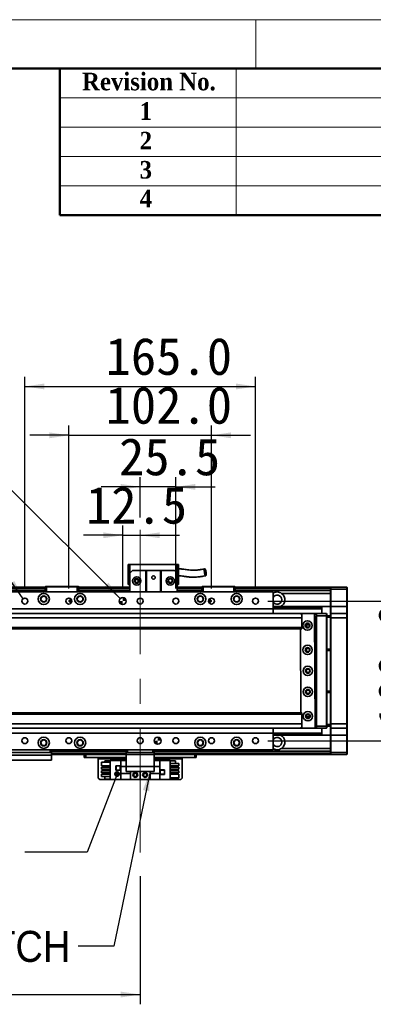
# Model space of a CAD drawing. Header units: millimetres. Extents: x 35 to 2905, y 35 to 2044.
# Tile 9 of 10: x 2001 to 2254, y 1339 to 2044. Entities that reach past the tile are written whole.
import ezdxf

# ---------------------------------------------------------------- set-up
doc = ezdxf.new("R2010")
doc.units = ezdxf.units.MM
doc.header["$LTSCALE"] = 7
doc.linetypes.add('CENTERX2', pattern=[20.32, 12.7, -2.54, 2.54, -2.54])
doc.layers.add('黑色实线', color=7, linetype='Continuous')
doc.styles.add('SLDTEXTSTYLE0', font='Gothic.ttf', dxfattribs={"width": 0.913, "bigfont": 'bigfont'})
doc.styles.add('SLDTEXTSTYLE1', font='Gothic.ttf', dxfattribs={"width": 0.913})
doc.styles.add('SLDTEXTSTYLE2', font='timesbd.ttf', dxfattribs={"width": 0.933})
doc.styles.add('SLDTEXTSTYLE8', font='txt')
doc.dimstyles.new('SLDDIMSTYLE0', dxfattribs={"dimtxt": 26.6, "dimasz": 14, "dimexe": 0, "dimexo": 0.0625, "dimgap": 6.65, "dimtad": 2, "dimdec": 1, "dimrnd": 1e-09, "dimzin": 4, "dimdsep": 46, "dimtxsty": 'SLDTEXTSTYLE8', "dimsah": 1, "dimcen": 0.09, "dimadec": 0, "dimazin": 1, "dimtfac": 1, "dimtdec": 1, "dimtmove": 0, "dimatfit": 0, "dimfxl": 0, "dimfrac": 2, "dimtolj": 1, "dimtzin": 12, "dimarcsym": 0})
doc.dimstyles.new('SLDDIMSTYLE1', dxfattribs={"dimtxt": 26.6, "dimasz": 14, "dimexe": 0, "dimexo": 0.0625, "dimgap": 6.65, "dimtad": 2, "dimdec": 1, "dimrnd": 1e-09, "dimzin": 12, "dimdsep": 46, "dimtxsty": 'SLDTEXTSTYLE8', "dimsah": 1, "dimcen": 0.09, "dimadec": 0, "dimazin": 3, "dimtfac": 1, "dimtdec": 1, "dimtmove": 0, "dimatfit": 0, "dimfxl": 0, "dimfrac": 2, "dimtolj": 1, "dimtzin": 12, "dimarcsym": 0})
doc.dimstyles.new('SLDDIMSTYLE2', dxfattribs={"dimtxt": 0.18, "dimasz": 4.2, "dimexe": 0, "dimexo": 0.0625, "dimgap": 0, "dimtad": 0, "dimtih": 1, "dimtoh": 1, "dimdec": 0, "dimrnd": 1e-09, "dimzin": 0, "dimdsep": 46, "dimtxsty": 'Standard', "dimblk1": 'DOT', "dimblk2": 'DOT', "dimsah": 1, "dimcen": 0.09, "dimadec": 0, "dimazin": 0, "dimtfac": 4.2, "dimtdec": 0, "dimtofl": 0, "dimtmove": 0, "dimatfit": 3, "dimldrblk": 'DOT', "dimfxl": 0, "dimfrac": 2, "dimtolj": 1, "dimtzin": 0, "dimarcsym": 0})
doc.dimstyles.new('SLDDIMSTYLE3', dxfattribs={"dimtxt": 0.18, "dimasz": 14, "dimexe": 0, "dimexo": 0.0625, "dimgap": 0, "dimtad": 0, "dimtih": 1, "dimtoh": 1, "dimdec": 0, "dimrnd": 1e-09, "dimzin": 0, "dimdsep": 46, "dimtxsty": 'Standard', "dimsah": 1, "dimcen": 0.09, "dimadec": 0, "dimazin": 0, "dimtfac": 14, "dimtdec": 0, "dimtofl": 0, "dimtmove": 0, "dimatfit": 3, "dimfxl": 0, "dimfrac": 2, "dimtolj": 1, "dimtzin": 0, "dimarcsym": 0})
doc.dimstyles.new('SLDDIMSTYLE4', dxfattribs={"dimtxt": 26.6, "dimasz": 14, "dimexe": 0, "dimexo": 0.0625, "dimgap": 6.65, "dimtad": 2, "dimdec": 1, "dimrnd": 1e-09, "dimzin": 4, "dimdsep": 46, "dimtxsty": 'SLDTEXTSTYLE8', "dimsah": 1, "dimcen": 0.09, "dimadec": 0, "dimazin": 1, "dimtfac": 1, "dimtdec": 1, "dimtofl": 0, "dimtmove": 0, "dimatfit": 3, "dimfxl": 0, "dimfrac": 2, "dimtolj": 1, "dimtzin": 12, "dimarcsym": 0})
doc.dimstyles.new('SLDDIMSTYLE5', dxfattribs={"dimtxt": 26.6, "dimasz": 14, "dimexe": 0, "dimexo": 0.0625, "dimgap": 6.65, "dimtad": 0, "dimtih": 1, "dimtoh": 1, "dimdec": 1, "dimrnd": 1e-09, "dimzin": 4, "dimdsep": 46, "dimtxsty": 'SLDTEXTSTYLE8', "dimsah": 1, "dimcen": 0, "dimadec": 0, "dimazin": 1, "dimtfac": 1, "dimtdec": 1, "dimtofl": 0, "dimtmove": 0, "dimatfit": 3, "dimfxl": 0, "dimfrac": 2, "dimtolj": 1, "dimtzin": 12, "dimarcsym": 0})
doc.dimstyles.new('SLDDIMSTYLE6', dxfattribs={"dimtxt": 26.6, "dimasz": 14, "dimexe": 0, "dimexo": 0.0625, "dimgap": 6.65, "dimtad": 0, "dimtih": 1, "dimtoh": 1, "dimdec": 1, "dimrnd": 1e-09, "dimzin": 12, "dimdsep": 46, "dimtxsty": 'SLDTEXTSTYLE8', "dimsah": 1, "dimcen": 0, "dimadec": 0, "dimazin": 3, "dimtfac": 1, "dimtdec": 1, "dimtofl": 0, "dimtmove": 0, "dimatfit": 3, "dimfxl": 0, "dimfrac": 2, "dimtolj": 1, "dimtzin": 12, "dimarcsym": 0})

# ---------------------------------------------------------------- blocks, each defined once
blk = doc.blocks.new('_D_11')
at = {"layer": '黑色实线'}
for p, q in [((2292.5, 1627.62), (2292.5, 1655.62)), ((2178.77, 1627.62), (2299.5, 1627.62)), ((2292.5, 1627.62), (2292.5, 1527.62)), ((2178.77, 1527.62), (2299.5, 1527.62)), ((2292.5, 1527.62), (2292.5, 1499.62))]:
    blk.add_line(p, q, dxfattribs=at)
for points in [[(2292.5, 1627.62), (2294.6, 1641.62), (2290.4, 1641.62)], [(2292.5, 1527.62), (2290.4, 1513.62), (2294.6, 1513.62)]]:
    blk.add_solid(points, dxfattribs=at)
at = {"layer": '黑色实线', "insert": (2257.59, 1536.02), "char_height": 26.6, "attachment_point": 1, "rotation": 90, "style": 'SLDTEXTSTYLE8'}
blk.add_mtext('100.0', dxfattribs=at)
blk = doc.blocks.new('_D_12')
at = {"layer": '黑色实线'}
for p, q in [((2074.88, 1636.51), (2074.88, 1681.74)), ((2074.88, 1674.74), (2046.88, 1674.74)), ((2074.88, 1674.74), (2087.38, 1674.74)), ((2087.38, 1674.74), (2115.38, 1674.74))]:
    blk.add_line(p, q, dxfattribs=at)
for points in [[(2074.88, 1674.74), (2060.88, 1676.84), (2060.88, 1672.64)], [(2087.38, 1674.74), (2101.38, 1672.64), (2101.38, 1676.84)]]:
    blk.add_solid(points, dxfattribs=at)
at = {"layer": '黑色实线', "insert": (2048.59, 1709.65), "char_height": 26.6, "attachment_point": 1, "style": 'SLDTEXTSTYLE8'}
blk.add_mtext('12.5', dxfattribs=at)
blk = doc.blocks.new('_D_13')
at = {"layer": '黑色实线'}
for p, q in [((2087.38, 1687.46), (2087.38, 1716.4)), ((2112.88, 1636.51), (2112.88, 1716.4)), ((2087.38, 1709.4), (2059.38, 1709.4)), ((2112.88, 1709.4), (2087.38, 1709.4)), ((2112.88, 1709.4), (2140.88, 1709.4))]:
    blk.add_line(p, q, dxfattribs=at)
for points in [[(2087.38, 1709.4), (2073.38, 1711.5), (2073.38, 1707.3)], [(2112.88, 1709.4), (2126.88, 1707.3), (2126.88, 1711.5)]]:
    blk.add_solid(points, dxfattribs=at)
at = {"layer": '黑色实线', "insert": (2072.23, 1744.31), "char_height": 26.6, "attachment_point": 1, "style": 'SLDTEXTSTYLE8'}
blk.add_mtext('25.5', dxfattribs=at)
blk = doc.blocks.new('_D_14')
at = {"layer": '黑色实线'}
for p, q in [((2036.38, 1636.51), (2036.38, 1753.33)), ((2138.38, 1636.51), (2138.38, 1753.33)), ((2036.38, 1746.33), (2008.38, 1746.33)), ((2036.38, 1746.33), (2138.38, 1746.33)), ((2138.38, 1746.33), (2166.38, 1746.33))]:
    blk.add_line(p, q, dxfattribs=at)
for points in [[(2036.38, 1746.33), (2022.38, 1748.43), (2022.38, 1744.23)], [(2138.38, 1746.33), (2152.38, 1744.23), (2152.38, 1748.43)]]:
    blk.add_solid(points, dxfattribs=at)
at = {"layer": '黑色实线', "insert": (2062.62, 1781.23), "char_height": 26.6, "attachment_point": 1, "style": 'SLDTEXTSTYLE8'}
blk.add_mtext('102.0', dxfattribs=at)
blk = doc.blocks.new('_D_15')
at = {"layer": '黑色实线'}
for p, q in [((2004.88, 1636.51), (2004.88, 1788.32)), ((2169.88, 1636.51), (2169.88, 1788.32)), ((2004.88, 1781.32), (2169.88, 1781.32))]:
    blk.add_line(p, q, dxfattribs=at)
for points in [[(2004.88, 1781.32), (2018.88, 1779.22), (2018.88, 1783.42)], [(2169.88, 1781.32), (2155.88, 1783.42), (2155.88, 1779.22)]]:
    blk.add_solid(points, dxfattribs=at)
at = {"layer": '黑色实线', "insert": (2062.62, 1816.22), "char_height": 26.6, "attachment_point": 1, "style": 'SLDTEXTSTYLE8'}
blk.add_mtext('165.0', dxfattribs=at)
blk = doc.blocks.new('SW_SYMBOL_HOLE_DEPTH')
at = {"layer": '黑色实线', "color": 0}
for p, q in [((0, 6125), (5600, 6125)), ((2800, 6125), (2800, 525)), ((700, 3885), (2800, 525)), ((4900, 3885), (2800, 525))]:
    blk.add_line(p, q, dxfattribs=at)
blk = doc.blocks.new('_D_18')
at = {"layer": '黑色实线'}
for p, q in [((1992.89, 1709.4), (1964.89, 1709.4)), ((2073.11, 1629.39), (1992.89, 1709.4))]:
    blk.add_line(p, q, dxfattribs=at)
blk.add_solid([(2073.11, 1629.39), (2064.68, 1640.76), (2061.71, 1637.79)], dxfattribs=at)
at = {"layer": '黑色实线', "xscale": 0.004985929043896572, "yscale": 0.004985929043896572, "zscale": 0.004985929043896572}
blk.add_blockref('SW_SYMBOL_HOLE_DEPTH', (1879.62, 1691.68), dxfattribs=at)
at = {"layer": '黑色实线', "char_height": 26.6, "attachment_point": 1, "style": 'SLDTEXTSTYLE8'}
for s, insert in [('2×', (1704.12, 1722.69)), ('%%c', (1747.64, 1722.43)), ('5.0', (1788.74, 1722.69)), ('H7', (1835.07, 1722.69)), ('7.0', (1918.56, 1722.69))]:
    blk.add_mtext(s, dxfattribs=dict(at, insert=insert))
blk = doc.blocks.new('_D_19')
at = {"layer": '黑色实线'}
for p, q in [((347.38, 1462.99), (347.38, 1338.82)), ((2087.38, 1430.62), (2087.38, 1338.82)), ((347.38, 1345.82), (2087.38, 1345.82))]:
    blk.add_line(p, q, dxfattribs=at)
for points in [[(347.38, 1345.82), (361.38, 1343.72), (361.38, 1347.92)], [(2087.38, 1345.82), (2073.38, 1347.92), (2073.38, 1343.72)]]:
    blk.add_solid(points, dxfattribs=at)
at = {"layer": '黑色实线', "insert": (1167.49, 1380.72), "char_height": 26.6, "attachment_point": 1, "style": 'SLDTEXTSTYLE8'}
blk.add_mtext('1740.0', dxfattribs=at)
blk = doc.blocks.new('_D_20')
at = {"layer": '黑色实线'}
for p, q in [((1971.73, 1674.74), (1943.73, 1674.74)), ((2003.67, 1629.34), (1971.73, 1674.74))]:
    blk.add_line(p, q, dxfattribs=at)
blk.add_solid([(2003.67, 1629.34), (1997.33, 1642), (1993.9, 1639.58)], dxfattribs=at)
at = {"layer": '黑色实线', "xscale": 0.004985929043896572, "yscale": 0.004985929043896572, "zscale": 0.004985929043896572}
blk.add_blockref('SW_SYMBOL_HOLE_DEPTH', (1839.25, 1657.13), dxfattribs=at)
at = {"layer": '黑色实线', "char_height": 26.6, "attachment_point": 1, "style": 'SLDTEXTSTYLE8'}
for s, insert in [('10×M5', (1725.28, 1688.14)), ('10.0', (1878.19, 1688.14))]:
    blk.add_mtext(s, dxfattribs=dict(at, insert=insert))
blk = doc.blocks.new('_DOT')
at = {"color": 0, "linetype": 'ByBlock', "lineweight": -2}
blk.add_line((-0.5, 0), (-1, 0), dxfattribs=at)
at = {"color": 0, "linetype": 'ByBlock', "const_width": 0.5}
blk.add_lwpolyline([(-0.25, 0, 1), (0.25, 0, 1)], format="xyb", close=True, dxfattribs=at)
blk = doc.blocks.new('SW_NOTE_6')
at = {"layer": '黑色实线', "color": 0, "char_height": 22.225, "attachment_point": 2}
for s, insert, style in [('光电负限位', (-170.26, 40.18), 'SLDTEXTSTYLE0'), ('NEGATIVE LIMIT SWITCH', (-170.06, 10.96), 'SLDTEXTSTYLE1')]:
    blk.add_mtext(s, dxfattribs=dict(at, insert=insert, style=style))
blk = doc.blocks.new('SW_DOWELSYMBOL_2')
at = {"linetype": 'Continuous', "lineweight": 18}
h = blk.add_hatch(color=0, dxfattribs=at)
edge = h.paths.add_edge_path(flags=0)
edge.add_arc((0, 0), 2.5, 180, 270)
edge.add_line((0, -2.5), (0, 0))
edge.add_line((0, 0), (-2.5, 0))
h = blk.add_hatch(color=0, dxfattribs=at)
edge = h.paths.add_edge_path(flags=0)
edge.add_arc((0, 0), 2.5, 0, 90)
edge.add_line((0, 2.5), (0, 0))
edge.add_line((0, 0), (2.5, 0))
at = {"layer": '黑色实线', "color": 0}
blk.add_circle((0, 0), 2.5, dxfattribs=at)
blk = doc.blocks.new('SW_DOWELSYMBOL_3')
at = {"linetype": 'Continuous', "lineweight": 18}
h = blk.add_hatch(color=0, dxfattribs=at)
edge = h.paths.add_edge_path(flags=0)
edge.add_arc((0, 0), 2.5, 180, 270)
edge.add_line((0, -2.5), (0, 0))
edge.add_line((0, 0), (-2.5, 0))
h = blk.add_hatch(color=0, dxfattribs=at)
edge = h.paths.add_edge_path(flags=0)
edge.add_arc((0, 0), 2.5, 0, 90)
edge.add_line((0, 2.5), (0, 0))
edge.add_line((0, 0), (2.5, 0))
at = {"layer": '黑色实线', "color": 0}
blk.add_circle((0, 0), 2.5, dxfattribs=at)

msp = doc.modelspace()

# ---------------------------------------------------------------- linework, layer by layer
at = {"color": 7, "linetype": 'Continuous', "lineweight": 18}
for p, q in [((2905, 2044), (35, 2044)), ((2170, 2044), (2170, 2009)), ((70, 2009), (2870, 2009)), ((2156, 2009), (2156, 1904)), ((2030, 1988), (2870, 1988)), ((2030, 1967), (2870, 1967)), ((2030, 1946), (2870, 1946)), ((2030, 1925), (2870, 1925))]:
    msp.add_line(p, q, dxfattribs=at)
at = {"color": 7, "linetype": 'Continuous', "lineweight": 50}
for p, q in [((2870, 2009), (70, 2009)), ((2030, 2009), (2030, 1904)), ((2870, 1904), (2030, 1904))]:
    msp.add_line(p, q, dxfattribs=at)
at = {"color": 7, "linetype": 'Continuous', "lineweight": 35}
for p, q in [((2078.88, 1653.92), (2079.88, 1653.92)), ((2078.88, 1653.92), (2078.88, 1639.52)), ((2079.88, 1647.52), (2079.88, 1653.92)), ((2079.88, 1653.92), (2113.88, 1653.92)), ((2113.88, 1653.92), (2114.88, 1653.92)), ((2113.88, 1653.92), (2113.88, 1647.52)), ((2114.88, 1639.52), (2114.88, 1653.92)), ((2081.88, 1649.52), (2079.88, 1647.52)), ((2079.88, 1647.52), (2079.88, 1634.12)), ((2081.88, 1649.52), (2091.38, 1649.52)), ((2091.38, 1634.12), (2091.38, 1649.52)), ((2091.38, 1649.52), (2091.88, 1649.52)), ((2091.88, 1649.52), (2091.88, 1634.12)), ((2101.88, 1649.52), (2091.88, 1649.52)), ((2101.88, 1634.12), (2101.88, 1649.52)), ((2101.88, 1649.52), (2102.38, 1649.52)), ((2102.38, 1649.52), (2102.38, 1634.12)), ((2102.38, 1649.52), (2111.88, 1649.52)), ((2113.88, 1647.52), (2111.88, 1649.52)), ((2113.88, 1647.52), (2113.88, 1634.12)), ((2019.38, 1637.62), (415.38, 1637.62)), ((415.38, 1637.42), (2019.38, 1637.42)), ((415.38, 1637.22), (2019.38, 1637.22)), ((2019.38, 1637.12), (415.38, 1637.12)), ((2019.38, 1637.82), (2019.68, 1638.12)), ((2019.38, 1634.12), (2019.38, 1637.82)), ((2020.38, 1637.82), (2019.38, 1637.82)), ((2019.68, 1638.12), (2020.5, 1638.12)), ((2020.38, 1637.82), (2020.5, 1638.12)), ((2042.38, 1637.82), (2020.38, 1637.82)), ((2020.38, 1637.82), (2020.38, 1634.12)), ((2020.5, 1638.12), (2042.25, 1638.12)), ((2042.38, 1637.82), (2042.25, 1638.12)), ((2042.25, 1638.12), (2043.08, 1638.12)), ((2042.38, 1634.12), (2042.38, 1637.82)), ((2043.38, 1637.82), (2042.38, 1637.82)), ((2043.08, 1638.12), (2043.38, 1637.82)), ((2043.38, 1637.82), (2043.38, 1634.12)), ((2079.88, 1637.62), (2043.38, 1637.62)), ((2043.38, 1637.42), (2079.88, 1637.42)), ((2043.38, 1637.22), (2079.88, 1637.22)), ((2079.88, 1637.12), (2043.38, 1637.12)), ((2078.88, 1639.52), (2079.88, 1639.52)), ((2113.88, 1639.52), (2114.88, 1639.52)), ((2131.38, 1637.62), (2113.88, 1637.62)), ((2113.88, 1637.42), (2131.38, 1637.42)), ((2113.88, 1637.22), (2131.38, 1637.22)), ((2131.38, 1637.12), (2113.88, 1637.12)), ((2131.38, 1637.82), (2131.68, 1638.12)), ((2132.38, 1637.82), (2131.38, 1637.82)), ((2131.38, 1634.12), (2131.38, 1637.82)), ((2131.68, 1638.12), (2132.5, 1638.12)), ((2132.38, 1637.82), (2132.5, 1638.12)), ((2132.38, 1637.82), (2132.38, 1634.12)), ((2154.38, 1637.82), (2132.38, 1637.82)), ((2132.5, 1638.12), (2154.25, 1638.12)), ((2154.25, 1638.12), (2155.08, 1638.12)), ((2154.38, 1637.82), (2154.25, 1638.12)), ((2154.38, 1634.12), (2154.38, 1637.82)), ((2155.38, 1637.82), (2154.38, 1637.82)), ((2155.08, 1638.12), (2155.38, 1637.82)), ((2155.38, 1637.82), (2155.38, 1634.12)), ((2223.38, 1637.62), (2155.38, 1637.62)), ((2223.38, 1637.12), (2155.38, 1637.12)), ((2223.38, 1637.32), (2223.68, 1637.62)), ((2223.38, 1637.62), (2223.38, 1637.32)), ((2223.38, 1636.12), (2223.38, 1637.32)), ((2223.38, 1636.12), (2223.68, 1636.12)), ((2223.38, 1623.62), (2223.38, 1636.12)), ((2223.68, 1637.62), (2223.68, 1636.12)), ((2223.68, 1637.62), (2235.08, 1637.62)), ((2235.08, 1636.12), (2223.68, 1636.12)), ((2223.68, 1636.12), (2223.68, 1623.62)), ((2235.08, 1636.12), (2235.08, 1637.62)), ((2235.08, 1637.62), (2235.38, 1637.32)), ((2235.08, 1636.12), (2235.38, 1636.12)), ((2235.08, 1623.62), (2235.08, 1636.12)), ((2235.38, 1637.32), (2235.38, 1636.12)), ((2235.38, 1636.12), (2235.38, 1623.62)), ((2019.38, 1635.12), (415.38, 1635.12)), ((2182.38, 1634.12), (1992.38, 1634.12)), ((2079.88, 1635.12), (2043.38, 1635.12)), ((2131.38, 1635.12), (2113.88, 1635.12)), ((2223.38, 1635.12), (2155.38, 1635.12)), ((2182.38, 1634.12), (2182.38, 1622.12)), ((2223.38, 1633.12), (2188.55, 1633.12)), ((2182.38, 1622.12), (1992.38, 1622.12)), ((2182.38, 1624.01), (2183.1, 1623.62)), ((2182.38, 1623.62), (2217.38, 1623.62)), ((2182.38, 1623.32), (2217.38, 1623.32)), ((2182.38, 1622.43), (2217.38, 1622.43)), ((2182.38, 1622.13), (2217.38, 1622.13)), ((2182.38, 1622.12), (2182.38, 1618.62)), ((2217.38, 1623.62), (2217.38, 1623.32)), ((2223.38, 1623.62), (2217.38, 1623.62)), ((2217.38, 1623.32), (2217.38, 1622.43)), ((2217.38, 1622.43), (2217.38, 1622.13)), ((2217.38, 1622.13), (2217.38, 1618.62)), ((2223.38, 1623.62), (2223.68, 1623.62)), ((2223.38, 1618.32), (2223.38, 1623.62)), ((2223.68, 1623.62), (2223.68, 1618.62)), ((2223.68, 1623.62), (2235.08, 1623.62)), ((2235.08, 1618.62), (2235.08, 1623.62)), ((2235.08, 1623.62), (2235.38, 1623.62)), ((2235.38, 1623.62), (2235.38, 1618.32)), ((2202.88, 1618.62), (231.88, 1618.62)), ((2202.88, 1615.62), (231.88, 1615.62)), ((2202.48, 1618.6), (2201.99, 1618.09)), ((2201.99, 1618.09), (2201.99, 1617.98)), ((2211.48, 1618.65), (2202.48, 1618.6)), ((2202.88, 1618.62), (2202.88, 1618.6)), ((2202.88, 1617.98), (2202.88, 1615.62)), ((2202.88, 1615.62), (2202.88, 1608.62)), ((2203.18, 1618.62), (2203.16, 1618.6)), ((2203.18, 1618.6), (2203.18, 1618.62)), ((2203.18, 1618.62), (2207.18, 1618.62)), ((2211.99, 1618.15), (2211.48, 1618.65)), ((2211.51, 1618.62), (2213.38, 1618.62)), ((2213.38, 1618.32), (2211.81, 1618.32)), ((2212.42, 1537.15), (2211.99, 1618.15)), ((2212.88, 1616.62), (2211.99, 1616.62)), ((2212.88, 1538.62), (2212.88, 1616.62)), ((2213.38, 1617.12), (2213.38, 1618.62)), ((2213.38, 1618.62), (2220.58, 1618.62)), ((2220.58, 1617.12), (2213.38, 1617.12)), ((2213.38, 1538.12), (2213.38, 1617.12)), ((2220.58, 1617.12), (2220.58, 1618.62)), ((2220.88, 1618.32), (2220.58, 1618.62)), ((2220.88, 1617.12), (2220.58, 1617.12)), ((2220.58, 1538.12), (2220.58, 1617.12)), ((2220.88, 1618.32), (2220.88, 1617.12)), ((2220.88, 1617.12), (2220.88, 1538.12)), ((2220.88, 1617.12), (2223.38, 1617.12)), ((2223.38, 1616.12), (2220.88, 1616.12)), ((2223.68, 1618.62), (2223.38, 1618.32)), ((2223.38, 1615.62), (2223.38, 1618.32)), ((2223.68, 1615.62), (2223.38, 1615.62)), ((2223.38, 1539.62), (2223.38, 1615.62)), ((2223.68, 1618.62), (2223.68, 1615.62)), ((2223.68, 1618.62), (2235.08, 1618.62)), ((2223.68, 1615.62), (2223.68, 1539.62)), ((2235.08, 1615.62), (2223.68, 1615.62)), ((2235.08, 1615.62), (2235.08, 1618.62)), ((2235.08, 1618.62), (2235.38, 1618.32)), ((2235.08, 1539.62), (2235.08, 1615.62)), ((2235.08, 1615.62), (2235.38, 1615.62)), ((2235.38, 1618.32), (2235.38, 1615.62)), ((2235.38, 1615.62), (2235.38, 1539.62)), ((2202.88, 1608.62), (231.88, 1608.62)), ((2202.88, 1608.62), (2202.88, 1607.62)), ((2208.52, 1610.62), (2206.23, 1610.62)), ((2207.38, 1611.72), (2207.67, 1611.7)), ((231.88, 1607.62), (2202.88, 1607.62)), ((2202.04, 1607.62), (2202.36, 1547.62)), ((2207.38, 1594.22), (2207.89, 1594.14)), ((2220.88, 1593.12), (2223.38, 1593.12)), ((2223.38, 1592.12), (2220.88, 1592.12)), ((2220.88, 1563.12), (2223.38, 1563.12)), ((2223.38, 1562.12), (2220.88, 1562.12)), ((2202.88, 1547.62), (231.88, 1547.62)), ((2202.88, 1546.62), (231.88, 1546.62)), ((2202.88, 1547.62), (2202.88, 1546.62)), ((2202.88, 1546.62), (2202.88, 1539.62)), ((2206.23, 1544.62), (2208.52, 1544.62)), ((2202.88, 1539.62), (231.88, 1539.62)), ((2202.88, 1539.62), (2202.88, 1537.26)), ((2212.41, 1538.62), (2212.88, 1538.62)), ((2213.38, 1538.12), (2220.58, 1538.12)), ((2213.38, 1536.62), (2213.38, 1538.12)), ((2220.88, 1538.12), (2220.58, 1538.12)), ((2220.58, 1536.62), (2220.58, 1538.12)), ((2220.88, 1539.12), (2223.38, 1539.12)), ((2220.88, 1538.12), (2220.88, 1536.92)), ((2223.38, 1538.12), (2220.88, 1538.12)), ((2223.68, 1539.62), (2223.38, 1539.62)), ((2223.38, 1536.92), (2223.38, 1539.62)), ((2223.68, 1539.62), (2235.08, 1539.62)), ((2223.68, 1539.62), (2223.68, 1536.62)), ((2235.08, 1539.62), (2235.38, 1539.62)), ((2235.08, 1536.62), (2235.08, 1539.62)), ((2235.38, 1539.62), (2235.38, 1536.92)), ((2202.88, 1536.62), (231.88, 1536.62)), ((2182.38, 1533.12), (1992.38, 1533.12)), ((2182.38, 1536.62), (2182.38, 1533.12)), ((2182.38, 1533.12), (2182.38, 1521.12)), ((2182.38, 1533.11), (2217.38, 1533.11)), ((2182.38, 1532.82), (2217.38, 1532.82)), ((2182.38, 1531.92), (2217.38, 1531.92)), ((2182.38, 1531.63), (2217.38, 1531.63)), ((2182.38, 1531.23), (2183.1, 1531.63)), ((2202.42, 1537.26), (2202.42, 1537.1)), ((2202.42, 1537.1), (2202.92, 1536.6)), ((2202.88, 1536.64), (2202.88, 1536.62)), ((2202.92, 1536.6), (2211.92, 1536.65)), ((2213.38, 1536.62), (2207.4, 1536.62)), ((2211.92, 1536.65), (2212.42, 1537.15)), ((2212.2, 1536.92), (2213.38, 1536.92)), ((2220.58, 1536.62), (2213.38, 1536.62)), ((2217.38, 1536.62), (2217.38, 1533.11)), ((2217.38, 1533.11), (2217.38, 1532.82)), ((2217.38, 1532.82), (2217.38, 1531.92)), ((2217.38, 1531.92), (2217.38, 1531.63)), ((2223.38, 1531.63), (2217.38, 1531.63)), ((2220.88, 1536.92), (2220.58, 1536.62)), ((2223.68, 1536.62), (2223.38, 1536.92)), ((2223.38, 1531.62), (2223.38, 1536.92)), ((2223.68, 1531.62), (2223.38, 1531.62)), ((2223.38, 1519.12), (2223.38, 1531.62)), ((2235.08, 1536.62), (2223.68, 1536.62)), ((2223.68, 1536.62), (2223.68, 1531.62)), ((2223.68, 1531.62), (2235.08, 1531.62)), ((2223.68, 1531.62), (2223.68, 1519.12)), ((2235.08, 1536.62), (2235.38, 1536.92)), ((2235.08, 1531.62), (2235.08, 1536.62)), ((2235.38, 1531.62), (2235.08, 1531.62)), ((2235.08, 1519.12), (2235.08, 1531.62)), ((2235.38, 1536.92), (2235.38, 1531.62)), ((2235.38, 1531.62), (2235.38, 1519.12)), ((1988.88, 1517.29), (2023.88, 1517.29)), ((1989.88, 1519.12), (2022.88, 1519.12)), ((2182.38, 1521.12), (1992.38, 1521.12)), ((2022.88, 1519.12), (2022.88, 1521.12)), ((2023.88, 1519.12), (2022.88, 1519.12)), ((2023.88, 1521.12), (2023.88, 1519.12)), ((2077.38, 1520.13), (2023.88, 1520.13)), ((2023.88, 1519.12), (2023.88, 1517.29)), ((2077.38, 1517.62), (2023.88, 1517.62)), ((2023.88, 1517.29), (2023.88, 1513.62)), ((2047.38, 1515.62), (2047.38, 1517.62)), ((2048.38, 1517.62), (2048.38, 1515.62)), ((2077.38, 1519.12), (2077.38, 1521.12)), ((2078.38, 1519.12), (2077.38, 1519.12)), ((2077.38, 1517.62), (2077.38, 1519.12)), ((2097.38, 1517.62), (2077.38, 1517.62)), ((2077.38, 1517.62), (2077.38, 1509.12)), ((2078.38, 1521.12), (2078.38, 1519.12)), ((2096.38, 1519.12), (2078.38, 1519.12)), ((2096.38, 1519.12), (2096.38, 1521.12)), ((2097.38, 1519.12), (2096.38, 1519.12)), ((2097.38, 1521.12), (2097.38, 1519.12)), ((2223.38, 1520.13), (2097.38, 1520.13)), ((2097.38, 1519.12), (2097.38, 1517.62)), ((2097.38, 1517.62), (2097.38, 1509.12)), ((2223.38, 1517.62), (2097.38, 1517.62)), ((2126.38, 1515.62), (2126.38, 1517.62)), ((2127.38, 1517.62), (2127.38, 1515.62)), ((2223.38, 1522.13), (2188.55, 1522.13)), ((2223.68, 1519.12), (2223.38, 1519.12)), ((2223.38, 1517.92), (2223.38, 1519.12)), ((2223.68, 1517.62), (2223.38, 1517.92)), ((2223.38, 1517.92), (2223.38, 1517.62)), ((2223.68, 1519.12), (2235.08, 1519.12)), ((2223.68, 1519.12), (2223.68, 1517.62)), ((2235.08, 1517.62), (2223.68, 1517.62)), ((2235.38, 1519.12), (2235.08, 1519.12)), ((2235.08, 1517.62), (2235.08, 1519.12)), ((2235.38, 1517.92), (2235.08, 1517.62)), ((2235.38, 1519.12), (2235.38, 1517.92)), ((2023.88, 1513.62), (1988.88, 1513.62)), ((2048.38, 1515.62), (2047.38, 1515.62)), ((2077.38, 1515.62), (2048.38, 1515.62)), ((2057.38, 1515.62), (2057.38, 1514.62)), ((2057.38, 1500.82), (2057.38, 1514.62)), ((2059.68, 1512.18), (2065.88, 1512.18)), ((2059.68, 1509.68), (2059.68, 1512.18)), ((2059.68, 1509.68), (2065.88, 1509.68)), ((2062.08, 1512.18), (2062.08, 1513.12)), ((2062.08, 1513.12), (2065.88, 1513.12)), ((2062.08, 1508.64), (2062.08, 1509.68)), ((2065.88, 1499.82), (2065.88, 1513.42)), ((2065.88, 1513.42), (2073.43, 1513.42)), ((2073.18, 1509.72), (2069.98, 1509.72)), ((2069.98, 1509.72), (2069.98, 1506.52)), ((2073.08, 1509.62), (2070.08, 1509.62)), ((2070.08, 1509.62), (2070.08, 1506.62)), ((2073.08, 1506.62), (2073.08, 1509.62)), ((2073.18, 1506.52), (2073.18, 1509.72)), ((2077.38, 1513.42), (2073.43, 1513.42)), ((2073.43, 1513.42), (2073.43, 1509.12)), ((2077.38, 1509.12), (2073.43, 1509.12)), ((2073.43, 1504.12), (2073.43, 1509.12)), ((2077.38, 1509.12), (2097.38, 1509.12)), ((2077.38, 1505.62), (2077.38, 1509.12)), ((2126.38, 1515.62), (2097.38, 1515.62)), ((2101.33, 1513.42), (2097.38, 1513.42)), ((2101.33, 1509.12), (2097.38, 1509.12)), ((2097.38, 1509.12), (2097.38, 1505.62)), ((2101.33, 1509.12), (2101.33, 1513.42)), ((2108.88, 1513.42), (2101.33, 1513.42)), ((2101.33, 1509.12), (2101.33, 1504.12)), ((2108.88, 1513.42), (2108.88, 1499.82)), ((2112.68, 1513.12), (2108.88, 1513.12)), ((2115.08, 1511.18), (2108.88, 1511.18)), ((2115.08, 1509.68), (2108.88, 1509.68)), ((2112.68, 1513.12), (2112.68, 1511.18)), ((2112.68, 1509.68), (2112.68, 1508.64)), ((2115.08, 1511.18), (2115.08, 1509.68)), ((2117.38, 1514.62), (2117.38, 1515.62)), ((2117.38, 1514.62), (2117.38, 1500.82)), ((2127.38, 1515.62), (2126.38, 1515.62)), ((2059.68, 1507.14), (2059.68, 1508.64)), ((2059.68, 1508.64), (2065.88, 1508.64)), ((2059.68, 1507.14), (2065.88, 1507.14)), ((2059.68, 1506.1), (2065.88, 1506.1)), ((2059.68, 1504.6), (2059.68, 1506.1)), ((2059.68, 1504.6), (2065.88, 1504.6)), ((2059.68, 1502.06), (2059.68, 1503.56)), ((2059.68, 1503.56), (2065.88, 1503.56)), ((2059.68, 1502.06), (2065.88, 1502.06)), ((2062.08, 1506.1), (2062.08, 1507.14)), ((2062.08, 1503.56), (2062.08, 1504.6)), ((2062.08, 1500.12), (2062.08, 1502.06)), ((2069.98, 1506.52), (2073.18, 1506.52)), ((2070.08, 1506.62), (2073.08, 1506.62)), ((2073.43, 1504.12), (2080.38, 1504.12)), ((2073.43, 1504.12), (2073.43, 1499.82)), ((2097.38, 1505.62), (2077.38, 1505.62)), ((2080.38, 1505.62), (2080.38, 1504.12)), ((2080.38, 1499.82), (2080.38, 1504.12)), ((2087.38, 1499.82), (2087.38, 1505.62)), ((2094.38, 1504.12), (2094.38, 1505.62)), ((2094.38, 1504.12), (2101.33, 1504.12)), ((2094.38, 1504.12), (2094.38, 1499.82)), ((2101.33, 1499.82), (2101.33, 1504.12)), ((2104.78, 1506.72), (2101.58, 1506.72)), ((2101.58, 1506.72), (2101.58, 1503.52)), ((2101.58, 1503.52), (2104.78, 1503.52)), ((2101.68, 1506.62), (2101.68, 1503.62)), ((2104.68, 1506.62), (2101.68, 1506.62)), ((2101.68, 1503.62), (2104.68, 1503.62)), ((2104.68, 1503.62), (2104.68, 1506.62)), ((2104.78, 1503.52), (2104.78, 1506.72)), ((2115.08, 1508.64), (2108.88, 1508.64)), ((2115.08, 1507.14), (2108.88, 1507.14)), ((2115.08, 1506.1), (2108.88, 1506.1)), ((2115.08, 1504.6), (2108.88, 1504.6)), ((2115.08, 1503.56), (2108.88, 1503.56)), ((2112.68, 1507.14), (2112.68, 1506.1)), ((2112.68, 1504.6), (2112.68, 1503.56)), ((2115.08, 1508.64), (2115.08, 1507.14)), ((2115.08, 1506.1), (2115.08, 1504.6)), ((2115.08, 1503.56), (2115.08, 1501.06)), ((2057.38, 1500.82), (2058.38, 1499.82)), ((2065.88, 1499.82), (2058.38, 1499.82)), ((2062.08, 1500.12), (2065.88, 1500.12)), ((2065.88, 1499.82), (2073.43, 1499.82)), ((2073.43, 1499.82), (2080.38, 1499.82)), ((2087.38, 1499.82), (2080.38, 1499.82)), ((2087.38, 1499.82), (2094.38, 1499.82)), ((2094.38, 1499.82), (2101.33, 1499.82)), ((2108.88, 1499.82), (2101.33, 1499.82)), ((2115.08, 1501.06), (2108.88, 1501.06)), ((2112.68, 1500.12), (2108.88, 1500.12)), ((2116.38, 1499.82), (2108.88, 1499.82)), ((2112.68, 1501.06), (2112.68, 1500.12)), ((2116.38, 1499.82), (2117.38, 1500.82))]:
    msp.add_line(p, q, dxfattribs=at)
at = {"color": 8, "linetype": 'Continuous', "lineweight": 35}
for p, q in [((2019.38, 1636.62), (415.38, 1636.62)), ((2079.88, 1636.62), (2043.38, 1636.62)), ((2131.38, 1636.62), (2113.88, 1636.62)), ((2223.38, 1636.62), (2155.38, 1636.62)), ((2077.38, 1518.62), (2023.88, 1518.62)), ((2223.38, 1518.62), (2097.38, 1518.62)), ((2057.38, 1514.62), (2077.38, 1514.62)), ((2097.38, 1514.62), (2117.38, 1514.62))]:
    msp.add_line(p, q, dxfattribs=at)
at = {"color": 7, "linetype": 'Continuous', "lineweight": 35, "flags": 128}
msp.add_lwpolyline([(2207.38, 1579.22), (2207.99, 1579.1), (2208.23, 1578.98)], dxfattribs=at)
at = {"color": 7, "linetype": 'Continuous', "lineweight": 35}
for centre, radius in [((2084.88, 1642.02), 3), ((2084.88, 1642.02), 1.7), ((2084.88, 1642.02), 1.6), ((2096.88, 1644.52), 1.25), ((2108.88, 1642.02), 3), ((2108.88, 1642.02), 1.7), ((2108.88, 1642.02), 1.6), ((2004.88, 1627.62), 2.1), ((2018.38, 1629.12), 4), ((2018.38, 1629.12), 2.25), ((2018.38, 1629.12), 2), ((2036.38, 1627.62), 2.1), ((2044.38, 1629.12), 4), ((2044.38, 1629.12), 2.25), ((2044.38, 1629.12), 2), ((2074.88, 1627.62), 2.5), ((2087.38, 1627.62), 2.1), ((2112.88, 1627.62), 2.1), ((2130.38, 1629.12), 4), ((2130.38, 1629.12), 2.25), ((2130.38, 1629.12), 2), ((2138.38, 1627.62), 2.1), ((2156.38, 1629.12), 4), ((2156.38, 1629.12), 2.25), ((2156.38, 1629.12), 2), ((2169.88, 1627.62), 2.1), ((2207.03, 1610.12), 3.36), ((2207.03, 1610.12), 1.7), ((2207.38, 1610.12), 1.25), ((2207.12, 1592.62), 3.36), ((2207.12, 1592.62), 1.7), ((2207.38, 1592.62), 1.25), ((2207.2, 1577.62), 3.36), ((2207.2, 1577.62), 1.7), ((2207.38, 1577.62), 1.25), ((2207.28, 1562.62), 3.36), ((2207.28, 1562.62), 1.7), ((2207.38, 1562.62), 1.6), ((2207.38, 1562.62), 1.25), ((2207.38, 1545.12), 3.36), ((2207.38, 1545.12), 1.7), ((2207.38, 1545.12), 1.6), ((2207.38, 1545.12), 1.25), ((2004.88, 1527.62), 2.1), ((2018.38, 1526.12), 4), ((2018.38, 1526.12), 2.25), ((2018.38, 1526.12), 2), ((2036.38, 1527.62), 2.1), ((2044.38, 1526.12), 4), ((2044.38, 1526.12), 2.25), ((2044.38, 1526.12), 2), ((2087.38, 1527.62), 2.1), ((2099.88, 1527.62), 2.5), ((2112.88, 1527.62), 2.1), ((2130.38, 1526.12), 4), ((2130.38, 1526.12), 2.25), ((2130.38, 1526.12), 2), ((2138.38, 1527.62), 2.1), ((2156.38, 1526.12), 4), ((2156.38, 1526.12), 2.25), ((2156.38, 1526.12), 2), ((2169.88, 1527.62), 2.1), ((2083.88, 1503.12), 1.75), ((2083.88, 1503.12), 1.25), ((2090.88, 1503.12), 1.75), ((2090.88, 1503.12), 1.25)]:
    msp.add_circle(centre, radius, dxfattribs=at)
for centre, radius, start, end in [((2185.38, 1628.62), 3.3, 0, 155.38002), ((2185.38, 1628.62), 5.5, 294.49118, 54.81021), ((2185.38, 1628.62), 3.3, 204.61998, 0), ((2207.38, 1610.12), 1.6, 90, 280.8667), ((2207.38, 1592.62), 1.6, 90, 289.0593), ((2207.38, 1577.62), 1.6, 90, 302.53732), ((2185.38, 1526.62), 5.5, 305.18979, 65.50882), ((2185.38, 1526.62), 3.3, 0, 155.38002), ((2185.38, 1526.62), 3.3, 204.61998, 0)]:
    msp.add_arc(centre, radius, start, end, dxfattribs=at)
for points, knots in [([(2133.62, 1650.67), (2132.58, 1650.51), (2130.76, 1650.22), (2128.38, 1649.85), (2126.57, 1649.7), (2124.98, 1649.68), (2123.21, 1649.76), (2121.36, 1649.98), (2119.46, 1650.26), (2117.94, 1650.49), (2116.52, 1650.62), (2115.58, 1650.67), (2115.02, 1650.65), (2114.88, 1650.64)], [0, 0, 0, 0, 0.172814, 0.301203, 0.394502, 0.462201, 0.5503, 0.670442, 0.754266, 0.853135, 0.912501, 0.977891, 1, 1, 1, 1]), ([(2133.24, 1649.51), (2133.26, 1649.76), (2133.32, 1650.26), (2133.49, 1650.66), (2133.72, 1650.71), (2133.95, 1650.43), (2134.17, 1649.91), (2134.35, 1649.22), (2134.49, 1648.41), (2134.57, 1647.57), (2134.57, 1646.8), (2134.5, 1646.18), (2134.36, 1645.78), (2134.16, 1645.7), (2133.96, 1645.8), (2133.77, 1646.15), (2133.6, 1646.68), (2133.45, 1647.41), (2133.34, 1648.16), (2133.27, 1648.7), (2133.24, 1648.96), (2133.22, 1649.04), (2133.22, 1649.07), (2133.22, 1649.14), (2133.23, 1649.3), (2133.23, 1649.43), (2133.24, 1649.51)], [0, 0, 0, 0, 0.064818, 0.129779, 0.189733, 0.242616, 0.294412, 0.346244, 0.398724, 0.452199, 0.5066, 0.561452, 0.616053, 0.669772, 0.727069, 0.765379, 0.803691, 0.858908, 0.914228, 0.949553, 0.964001, 0.96485, 0.965759, 0.96871, 0.980528, 1, 1, 1, 1]), ([(2084.67, 1640.89), (2084.54, 1640.91), (2084.28, 1640.96), (2083.94, 1641.18), (2083.68, 1641.5), (2083.53, 1641.9), (2083.52, 1642.35), (2083.65, 1642.78), (2083.91, 1643.15), (2084.16, 1643.32), (2084.27, 1643.39)], [0, 0, 0, 0, 0.11539, 0.23129, 0.351783, 0.477023, 0.60654, 0.740259, 0.87839, 1, 1, 1, 1]), ([(2084.88, 1640.87), (2084.88, 1640.87), (2085, 1640.87), (2085.24, 1640.91), (2085.56, 1641.07), (2085.81, 1641.32), (2085.98, 1641.63), (2086.04, 1641.98), (2086, 1642.33), (2085.86, 1642.65), (2085.63, 1642.92), (2085.32, 1643.1), (2084.98, 1643.19), (2084.63, 1643.16), (2084.3, 1643.04), (2084.02, 1642.81), (2083.82, 1642.52), (2083.72, 1642.18), (2083.73, 1641.83), (2083.84, 1641.49), (2084.04, 1641.21), (2084.33, 1640.99), (2084.55, 1640.92), (2084.67, 1640.89)], [0, 0, 0, 0, 0.001707, 0.05162, 0.101543, 0.151443, 0.201358, 0.251279, 0.301194, 0.351113, 0.401014, 0.450929, 0.500859, 0.550763, 0.600676, 0.650603, 0.700509, 0.750428, 0.80034, 0.850249, 0.900158, 0.950074, 1, 1, 1, 1]), ([(2085.49, 1643.39), (2085.62, 1643.3), (2085.89, 1643.12), (2086.15, 1642.7), (2086.25, 1642.22), (2086.19, 1641.75), (2085.98, 1641.35), (2085.65, 1641.05), (2085.34, 1640.92), (2085.14, 1640.9), (2085.09, 1640.89)], [0, 0, 0, 0, 0.140802, 0.288056, 0.430429, 0.567933, 0.700586, 0.828468, 0.951592, 1, 1, 1, 1]), ([(2108.75, 1640.89), (2108.69, 1640.89), (2108.5, 1640.9), (2108.17, 1641.01), (2107.83, 1641.28), (2107.6, 1641.67), (2107.5, 1642.13), (2107.58, 1642.61), (2107.82, 1643.05), (2108.09, 1643.29), (2108.25, 1643.38), (2108.27, 1643.39)], [0, 0, 0, 0, 0.048898, 0.16804, 0.291921, 0.420544, 0.553964, 0.692174, 0.834939, 0.981904, 1, 1, 1, 1]), ([(2109.09, 1640.89), (2109.23, 1640.92), (2109.51, 1640.97), (2109.86, 1641.22), (2110.11, 1641.57), (2110.24, 1641.98), (2110.23, 1642.4), (2110.09, 1642.81), (2109.84, 1643.16), (2109.6, 1643.32), (2109.48, 1643.39)], [0, 0, 0, 0, 0.124845, 0.249844, 0.374882, 0.499873, 0.624854, 0.74984, 0.874828, 1, 1, 1, 1]), ([(2114.88, 1645.64), (2115.25, 1645.65), (2116.13, 1645.69), (2117.51, 1645.51), (2118.92, 1645.31), (2120.2, 1645.12), (2121.3, 1644.97), (2122.25, 1644.87), (2123.5, 1644.76), (2125.33, 1644.68), (2127.93, 1644.78), (2130.92, 1645.2), (2133.06, 1645.55), (2134.19, 1645.73)], [0, 0, 0, 0, 0.056163, 0.135047, 0.209365, 0.275825, 0.332643, 0.378839, 0.421685, 0.522484, 0.656036, 0.818594, 1, 1, 1, 1]), ([(2108.67, 1640.89), (2108.53, 1640.93), (2108.29, 1641), (2108.01, 1641.24), (2107.85, 1641.49), (2107.75, 1641.76), (2107.72, 1641.97), (2107.73, 1642.1), (2107.73, 1642.12), (2107.73, 1642.13), (2107.73, 1642.13), (2107.73, 1642.13), (2107.73, 1642.13), (2107.73, 1642.13)], [0, 0, 0, 0, 0.236866, 0.441705, 0.614232, 0.754505, 0.938077, 0.982967, 0.989785, 0.995203, 0.997552, 0.999768, 1, 1, 1, 1]), ([(2184.03, 1633.95), (2184.03, 1634.1), (2184.03, 1634.39), (2183.96, 1634.75), (2183.75, 1634.98), (2183.41, 1635.08), (2182.98, 1635.11), (2182.46, 1635.12), (2181.91, 1635.11), (2181.41, 1635.09), (2181.04, 1634.99), (2180.82, 1634.78), (2180.73, 1634.48), (2180.73, 1634.22), (2180.73, 1634.09)], [0, 0, 0, 0, 0.079757, 0.166555, 0.25378, 0.331256, 0.410535, 0.497357, 0.588409, 0.67981, 0.768579, 0.849099, 0.925994, 1, 1, 1, 1]), ([(2184.03, 1633.95), (2184.01, 1633.95), (2183.98, 1633.94), (2183.79, 1633.89), (2183.43, 1633.77), (2182.98, 1633.58), (2182.61, 1633.39), (2182.41, 1633.25), (2182.38, 1633.22)], [0, 0, 0, 0, 0.123951, 0.326518, 0.528864, 0.733182, 0.948332, 1, 1, 1, 1]), ([(2188.55, 1633.12), (2188.09, 1633.38), (2187.14, 1633.94), (2185.54, 1634.21), (2184.51, 1634.04), (2184.03, 1633.95)], [0, 0, 0, 0, 0.3356287, 0.6927005, 1, 1, 1, 1]), ([(2037.34, 1626.9), (2037.29, 1626.89), (2037.2, 1626.87), (2037.02, 1626.91), (2036.81, 1627.05), (2036.65, 1627.25), (2036.56, 1627.44), (2036.53, 1627.52), (2036.51, 1627.58), (2036.5, 1627.62), (2036.51, 1627.68), (2036.58, 1627.86), (2036.71, 1628.08), (2036.92, 1628.28), (2037.1, 1628.36), (2037.25, 1628.37), (2037.39, 1628.33), (2037.52, 1628.23), (2037.64, 1628.05), (2037.72, 1627.79), (2037.72, 1627.49), (2037.65, 1627.22), (2037.53, 1627.04), (2037.43, 1626.94), (2037.36, 1626.91), (2037.34, 1626.9)], [0, 0, 0, 0, 0.035645, 0.071061, 0.128144, 0.233761, 0.265088, 0.287786, 0.300461, 0.309212, 0.317995, 0.341201, 0.449442, 0.517859, 0.561776, 0.595685, 0.629803, 0.660458, 0.705329, 0.770649, 0.838511, 0.90632, 0.950689, 0.985045, 1, 1, 1, 1]), ([(2137.31, 1626.96), (2137.26, 1627.01), (2137.15, 1627.13), (2137.05, 1627.4), (2137.03, 1627.73), (2137.11, 1628.04), (2137.24, 1628.23), (2137.37, 1628.33), (2137.51, 1628.37), (2137.66, 1628.36), (2137.85, 1628.27), (2138.04, 1628.08), (2138.16, 1627.89), (2138.22, 1627.74), (2138.25, 1627.67), (2138.25, 1627.6), (2138.23, 1627.51), (2138.14, 1627.32), (2137.99, 1627.09), (2137.77, 1626.93), (2137.6, 1626.87), (2137.45, 1626.88), (2137.36, 1626.93), (2137.31, 1626.96), (2137.31, 1626.96)], [0, 0, 0, 0, 0.047012, 0.1074033, 0.1877484, 0.2687128, 0.3098583, 0.3438254, 0.3779793, 0.4086503, 0.4557579, 0.5367293, 0.6101725, 0.6342233, 0.6585051, 0.6668599, 0.6778829, 0.7205638, 0.8357844, 0.8837531, 0.9322159, 0.963722, 0.9953052, 1, 1, 1, 1]), ([(2182.38, 1522.04), (2182.78, 1521.81), (2183.68, 1521.29), (2185.3, 1521.04), (2187.04, 1521.26), (2188.05, 1521.84), (2188.55, 1522.13)], [0, 0, 0, 0, 0.213473, 0.471521, 0.737443, 1, 1, 1, 1])]:
    msp.add_open_spline(points, degree=3, knots=knots, dxfattribs=at)
at = {"layer": '黑色实线', "linetype": 'CENTERX2', "lineweight": 18}
msp.add_line((2087.38, 1678.57), (2087.38, 1439.51), dxfattribs=at)

# ---------------------------------------------------------------- block references
at = {"layer": '黑色实线'}
for name, p in [('SW_DOWELSYMBOL_2', (2074.88, 1627.62)), ('SW_DOWELSYMBOL_3', (2099.88, 1527.62))]:
    msp.add_blockref(name, p, dxfattribs=at)
at = {"layer": '黑色实线', "color": 7}
msp.add_blockref('SW_NOTE_6', (2043.08, 1380.45), dxfattribs=at)

# ---------------------------------------------------------------- texts
at = {"color": 7, "linetype": 'Continuous', "lineweight": 0, "char_height": 12.6, "attachment_point": 1, "style": 'SLDTEXTSTYLE2'}
for s, insert in [('Revision No.', (2045.74, 2006.01)), ('1', (2086.96, 1984.85)), ('2', (2086.96, 1963.68)), ('3', (2086.96, 1942.82)), ('4', (2086.96, 1922.31))]:
    msp.add_mtext(s, dxfattribs=dict(at, insert=insert))

# ---------------------------------------------------------------- dimensions: what is measured, and where the dimension line sits
at = {"layer": '黑色实线'}
for base, p1, p2, dimstyle, picture, middle in [((2169.88, 1781.32), (2004.88, 1627.62), (2169.88, 1627.62), 'SLDDIMSTYLE4', '_D_15', (2105, 1781.32)), ((2138.38, 1746.33), (2036.38, 1627.62), (2138.38, 1627.62), 'SLDDIMSTYLE0', '_D_14', (2105, 1746.33)), ((2087.38, 1709.4), (2112.88, 1627.62), (2087.38, 1678.57), 'SLDDIMSTYLE1', '_D_13', (2105, 1709.4)), ((2087.38, 1674.74), (2074.88, 1627.62), (2087.38, 1678.57), 'SLDDIMSTYLE1', '_D_12', (2081.36, 1674.74)), ((2087.38, 1345.82), (347.38, 1471.88), (2087.38, 1439.51), 'SLDDIMSTYLE4', '_D_19', (1219.47, 1345.82))]:
    dim = msp.add_linear_dim(base=base, p1=p1, p2=p2, dimstyle=dimstyle, dxfattribs=at)
    dim.commit()
    dim.dimension.update_dxf_attribs({"geometry": picture, "text_midpoint": middle, "dimtype": 160})
dim = msp.add_diameter_dim_2p(p1=(2076.65, 1625.86), p2=(2073.11, 1629.39), text='2×<>H7{\\fGDT;x}7.0', dimstyle='SLDDIMSTYLE5', dxfattribs=at)
dim.commit()
dim.dimension.update_dxf_attribs({"geometry": '_D_18', "text_midpoint": (1834.5, 1709.4), "dimtype": 163})
dim = msp.add_diameter_dim_2p(p1=(2006.09, 1625.9), p2=(2003.67, 1629.34), text='10×M5{\\fGDT;x}10.0', dimstyle='SLDDIMSTYLE6', override={"dimpost": '<>'}, dxfattribs=at)
dim.commit()
dim.dimension.update_dxf_attribs({"geometry": '_D_20', "text_midpoint": (1834.5, 1674.74), "dimtype": 163})
dim = msp.add_linear_dim(base=(2292.5, 1527.62), p1=(2169.88, 1627.62), p2=(2169.88, 1527.62), angle=90, dimstyle='SLDDIMSTYLE0', dxfattribs=at)
dim.commit()
dim.dimension.update_dxf_attribs({"geometry": '_D_11', "text_midpoint": (2292.5, 1578.4), "dimtype": 160})

# ---------------------------------------------------------------- leaders
at = {"layer": '黑色实线', "color": 7}
for points, dimstyle in [([(2070.81, 1503.74), (2049.39, 1447.76), (2004.94, 1447.76)], 'SLDDIMSTYLE2'), ([(2094.38, 1505.55), (2068.39, 1380.45), (2043.08, 1380.45)], 'SLDDIMSTYLE3')]:
    msp.add_leader(points, dimstyle=dimstyle, dxfattribs=at)

doc.saveas('drawing.dxf')
